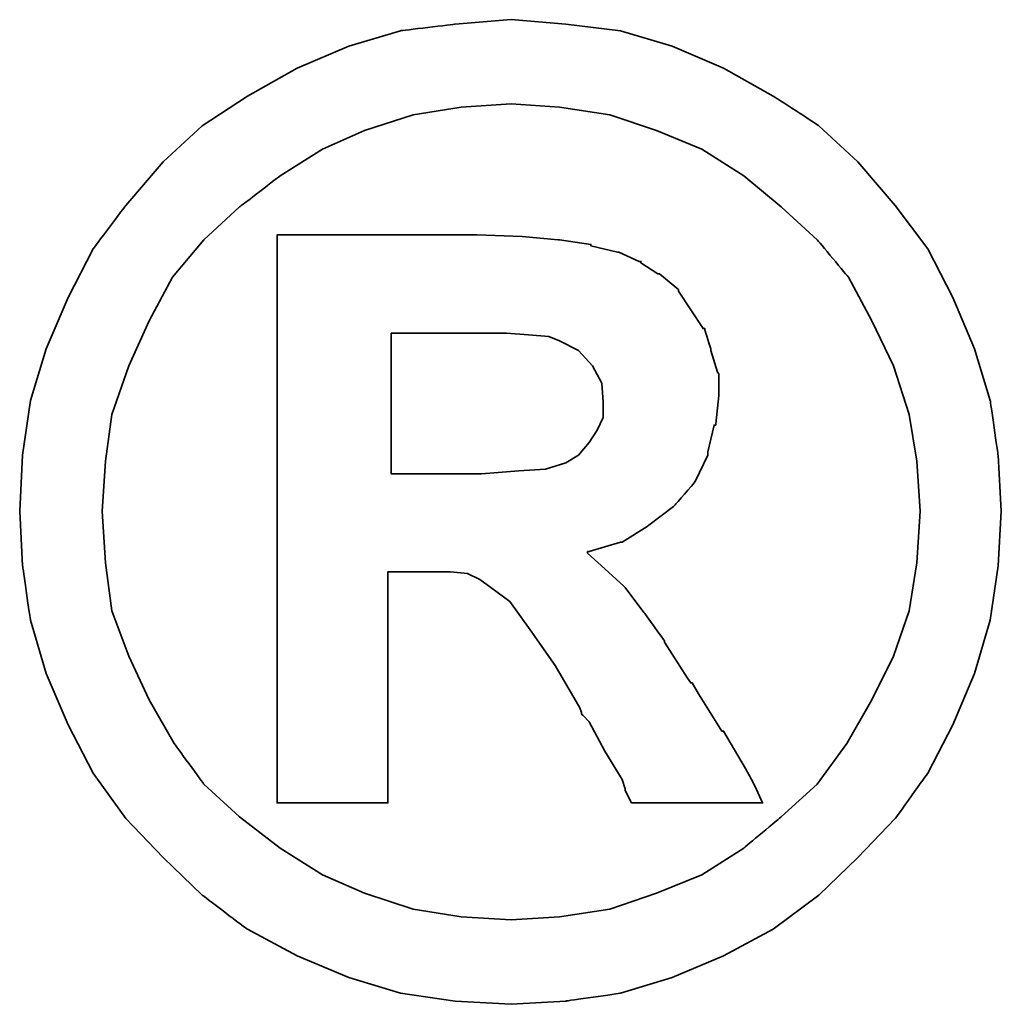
# Model space of a CAD drawing. Header units: millimetres. Extents: x -257 to 3135, y -1556 to 860.
# Tile 37 of 256: x 78.64 to 80.12, y -1532.44 to -1530.96. Entities that reach past the tile are written whole.
import ezdxf

# ---------------------------------------------------------------- set-up
doc = ezdxf.new("R2010")
doc.units = ezdxf.units.MM
doc.layers.add('DIM', color=4, linetype='CONTINUOUS')
doc.layers.add('layer 1', color=7, linetype='CONTINUOUS')

# ---------------------------------------------------------------- blocks, each defined once
blk = doc.blocks.new('TBI MOTION logo(完整正式版)')
at = {"layer": 'layer 1', "color": 22, "lineweight": 35}
for points, knots in [([(81.20634, 4.98624), (81.20634, 4.98624), (81.18649, 5.32862), (81.18649, 5.32862), (81.18649, 5.32862), (81.18649, 5.32862), (81.13886, 5.66206), (81.13886, 5.66206), (81.13886, 5.66206), (81.13886, 5.66206), (81.04359, 5.97764), (81.04359, 5.97764), (81.04359, 5.97764), (81.04359, 5.97764), (80.91061, 6.29124), (80.91061, 6.29124), (80.91061, 6.29124), (80.91061, 6.29124), (80.75778, 6.58697), (80.75778, 6.58697), (80.75778, 6.58697), (80.75778, 6.58697), (80.5593, 6.85294), (80.5593, 6.85294), (80.5593, 6.85294), (80.5593, 6.85294), (80.33105, 7.1189), (80.33105, 7.1189), (80.33105, 7.1189), (80.33105, 7.1189), (80.09287, 7.33921), (80.09287, 7.33921), (80.09287, 7.33921), (80.09287, 7.33921), (79.815, 7.51982), (79.815, 7.51982), (79.815, 7.51982), (79.815, 7.51982), (79.51133, 7.69051), (79.51133, 7.69051), (79.51133, 7.69051), (79.51133, 7.69051), (79.19773, 7.8235), (79.19773, 7.8235), (79.19773, 7.8235), (79.19773, 7.8235), (78.88215, 7.91877), (78.88215, 7.91877), (78.88215, 7.91877), (78.88215, 7.91877), (78.54871, 7.95846), (78.54871, 7.95846), (78.54871, 7.95846), (78.54871, 7.95846), (78.21526, 7.98625), (78.21526, 7.98625), (78.21526, 7.98625), (78.21526, 7.98625), (77.87388, 7.95846), (77.87388, 7.95846), (77.87388, 7.95846), (77.87388, 7.95846), (77.54044, 7.91877), (77.54044, 7.91877), (77.54044, 7.91877), (77.54044, 7.91877), (77.22485, 7.8235), (77.22485, 7.8235), (77.22485, 7.8235), (77.22485, 7.8235), (76.91027, 7.69051), (76.91027, 7.69051), (76.91027, 7.69051), (76.91027, 7.69051), (76.6056, 7.51982), (76.6056, 7.51982), (76.6056, 7.51982), (76.6056, 7.51982), (76.32972, 7.33921), (76.32972, 7.33921), (76.32972, 7.33921), (76.32972, 7.33921), (76.09154, 7.1189), (76.09154, 7.1189), (76.09154, 7.1189), (76.09154, 7.1189), (75.86329, 6.85294), (75.86329, 6.85294), (75.86329, 6.85294), (75.86329, 6.85294), (75.66382, 6.58697), (75.66382, 6.58697), (75.66382, 6.58697), (75.66382, 6.58697), (75.51099, 6.29124), (75.51099, 6.29124), (75.51099, 6.29124), (75.51099, 6.29124), (75.37702, 5.97764), (75.37702, 5.97764), (75.37702, 5.97764), (75.37702, 5.97764), (75.28175, 5.66206), (75.28175, 5.66206), (75.28175, 5.66206), (75.28175, 5.66206), (75.23411, 5.32862), (75.23411, 5.32862), (75.23411, 5.32862), (75.23411, 5.32862), (75.21625, 4.98624), (75.21625, 4.98624), (75.21625, 4.98624), (75.21625, 4.98624), (75.23411, 4.6528), (75.23411, 4.6528), (75.23411, 4.6528), (75.23411, 4.6528), (75.28175, 4.32035), (75.28175, 4.32035), (75.28175, 4.32035), (75.28175, 4.32035), (75.37702, 3.99583), (75.37702, 3.99583), (75.37702, 3.99583), (75.37702, 3.99583), (75.51099, 3.68224), (75.51099, 3.68224), (75.51099, 3.68224), (75.51099, 3.68224), (75.66382, 3.38749), (75.66382, 3.38749), (75.66382, 3.38749), (75.66382, 3.38749), (75.86329, 3.10963), (75.86329, 3.10963), (75.86329, 3.10963), (75.86329, 3.10963), (76.09154, 2.87145), (76.09154, 2.87145), (76.09154, 2.87145), (76.09154, 2.87145), (76.32972, 2.6432), (76.32972, 2.6432), (76.32972, 2.6432), (76.32972, 2.6432), (76.6056, 2.43381), (76.6056, 2.43381), (76.6056, 2.43381), (76.6056, 2.43381), (76.91027, 2.27205), (76.91027, 2.27205), (76.91027, 2.27205), (76.91027, 2.27205), (77.22485, 2.13906), (77.22485, 2.13906), (77.22485, 2.13906), (77.22485, 2.13906), (77.54044, 2.0438), (77.54044, 2.0438), (77.54044, 2.0438), (77.54044, 2.0438), (77.87388, 1.99616), (77.87388, 1.99616), (77.87388, 1.99616), (77.87388, 1.99616), (78.21526, 1.97631), (78.21526, 1.97631), (78.21526, 1.97631), (78.21526, 1.97631), (78.54871, 1.99616), (78.54871, 1.99616), (78.54871, 1.99616), (78.54871, 1.99616), (78.88215, 2.0438), (78.88215, 2.0438), (78.88215, 2.0438), (78.88215, 2.0438), (79.19773, 2.13906), (79.19773, 2.13906), (79.19773, 2.13906), (79.19773, 2.13906), (79.51133, 2.27205), (79.51133, 2.27205), (79.51133, 2.27205), (79.51133, 2.27205), (79.815, 2.43381), (79.815, 2.43381), (79.815, 2.43381), (79.815, 2.43381), (80.09287, 2.6432), (80.09287, 2.6432), (80.09287, 2.6432), (80.09287, 2.6432), (80.33105, 2.87145), (80.33105, 2.87145), (80.33105, 2.87145), (80.33105, 2.87145), (80.5593, 3.10963), (80.5593, 3.10963), (80.5593, 3.10963), (80.5593, 3.10963), (80.75778, 3.38749), (80.75778, 3.38749), (80.75778, 3.38749), (80.75778, 3.38749), (80.91061, 3.68224), (80.91061, 3.68224), (80.91061, 3.68224), (80.91061, 3.68224), (81.04359, 3.99583), (81.04359, 3.99583), (81.04359, 3.99583), (81.04359, 3.99583), (81.13886, 4.32035), (81.13886, 4.32035), (81.13886, 4.32035), (81.13886, 4.32035), (81.18649, 4.6528), (81.18649, 4.6528), (81.18649, 4.6528), (81.18649, 4.6528), (81.20634, 4.98624), (81.20634, 4.98624)], [0, 0, 0, 0, 0.0178571, 0.0178571, 0.0178571, 0.0178572, 0.0357143, 0.0357143, 0.0357143, 0.0357143, 0.0535714, 0.0535714, 0.0535714, 0.0535714, 0.0714286, 0.0714286, 0.0714286, 0.0714286, 0.0892857, 0.0892857, 0.0892857, 0.0892857, 0.1071429, 0.1071429, 0.1071429, 0.1071429, 0.125, 0.125, 0.125, 0.125, 0.1428571, 0.1428571, 0.1428571, 0.1428572, 0.1607143, 0.1607143, 0.1607143, 0.1607143, 0.1785714, 0.1785714, 0.1785714, 0.1785714, 0.1964286, 0.1964286, 0.1964286, 0.1964286, 0.2142857, 0.2142857, 0.2142857, 0.2142857, 0.2321429, 0.2321429, 0.2321429, 0.2321429, 0.25, 0.25, 0.25, 0.25, 0.2678571, 0.2678571, 0.2678571, 0.2678572, 0.2857143, 0.2857143, 0.2857143, 0.2857143, 0.3035714, 0.3035714, 0.3035714, 0.3035714, 0.3214286, 0.3214286, 0.3214286, 0.3214286, 0.3392857, 0.3392857, 0.3392857, 0.3392857, 0.3571429, 0.3571429, 0.3571429, 0.3571429, 0.375, 0.375, 0.375, 0.375, 0.3928571, 0.3928571, 0.3928571, 0.3928572, 0.4107143, 0.4107143, 0.4107143, 0.4107143, 0.4285714, 0.4285714, 0.4285714, 0.4285714, 0.4464286, 0.4464286, 0.4464286, 0.4464286, 0.4642857, 0.4642857, 0.4642857, 0.4642857, 0.4821429, 0.4821429, 0.4821429, 0.4821429, 0.5, 0.5, 0.5, 0.5, 0.5178571, 0.5178571, 0.5178571, 0.5178572, 0.5357143, 0.5357143, 0.5357143, 0.5357143, 0.5535714, 0.5535714, 0.5535714, 0.5535714, 0.5714286, 0.5714286, 0.5714286, 0.5714286, 0.5892857, 0.5892857, 0.5892857, 0.5892857, 0.6071429, 0.6071429, 0.6071429, 0.6071429, 0.625, 0.625, 0.625, 0.625, 0.6428571, 0.6428571, 0.6428571, 0.6428572, 0.6607143, 0.6607143, 0.6607143, 0.6607143, 0.6785714, 0.6785714, 0.6785714, 0.6785714, 0.6964286, 0.6964286, 0.6964286, 0.6964286, 0.7142857, 0.7142857, 0.7142857, 0.7142857, 0.7321429, 0.7321429, 0.7321429, 0.7321429, 0.75, 0.75, 0.75, 0.75, 0.7678571, 0.7678571, 0.7678571, 0.7678572, 0.7857143, 0.7857143, 0.7857143, 0.7857143, 0.8035714, 0.8035714, 0.8035714, 0.8035714, 0.8214286, 0.8214286, 0.8214286, 0.8214286, 0.8392857, 0.8392857, 0.8392857, 0.8392857, 0.8571429, 0.8571429, 0.8571429, 0.8571429, 0.875, 0.875, 0.875, 0.875, 0.8928571, 0.8928571, 0.8928571, 0.8928572, 0.9107143, 0.9107143, 0.9107143, 0.9107143, 0.9285714, 0.9285714, 0.9285714, 0.9285714, 0.9464286, 0.9464286, 0.9464286, 0.9464286, 0.9642857, 0.9642857, 0.9642857, 0.9642857, 0.9821429, 0.9821429, 0.9821429, 0.9821429, 1, 1, 1, 1]), ([(80.71014, 4.98624), (80.71014, 4.98624), (80.69129, 5.29091), (80.69129, 5.29091), (80.69129, 5.29091), (80.69129, 5.29091), (80.64464, 5.57672), (80.64464, 5.57672), (80.64464, 5.57672), (80.64464, 5.57672), (80.54937, 5.87245), (80.54937, 5.87245), (80.54937, 5.87245), (80.54937, 5.87245), (80.41639, 6.14833), (80.41639, 6.14833), (80.41639, 6.14833), (80.41639, 6.14833), (80.27349, 6.41429), (80.27349, 6.41429), (80.27349, 6.41429), (80.27349, 6.41429), (80.08295, 6.64255), (80.08295, 6.64255), (80.08295, 6.64255), (80.08295, 6.64255), (79.86264, 6.84301), (79.86264, 6.84301), (79.86264, 6.84301), (79.86264, 6.84301), (79.63439, 7.03355), (79.63439, 7.03355), (79.63439, 7.03355), (79.63439, 7.03355), (79.37835, 7.1963), (79.37835, 7.1963), (79.37835, 7.1963), (79.37835, 7.1963), (79.10246, 7.30944), (79.10246, 7.30944), (79.10246, 7.30944), (79.10246, 7.30944), (78.81665, 7.40471), (78.81665, 7.40471), (78.81665, 7.40471), (78.81665, 7.40471), (78.511, 7.45234), (78.511, 7.45234), (78.511, 7.45234), (78.511, 7.45234), (78.21526, 7.47219), (78.21526, 7.47219), (78.21526, 7.47219), (78.21526, 7.47219), (77.9106, 7.45234), (77.9106, 7.45234), (77.9106, 7.45234), (77.9106, 7.45234), (77.61685, 7.40471), (77.61685, 7.40471), (77.61685, 7.40471), (77.61685, 7.40471), (77.32012, 7.30944), (77.32012, 7.30944), (77.32012, 7.30944), (77.32012, 7.30944), (77.06309, 7.1963), (77.06309, 7.1963), (77.06309, 7.1963), (77.06309, 7.1963), (76.80606, 7.03355), (76.80606, 7.03355), (76.80606, 7.03355), (76.80606, 7.03355), (76.55797, 6.84301), (76.55797, 6.84301), (76.55797, 6.84301), (76.55797, 6.84301), (76.34063, 6.64255), (76.34063, 6.64255), (76.34063, 6.64255), (76.34063, 6.64255), (76.1491, 6.41429), (76.1491, 6.41429), (76.1491, 6.41429), (76.1491, 6.41429), (76.0062, 6.14833), (76.0062, 6.14833), (76.0062, 6.14833), (76.0062, 6.14833), (75.88314, 5.87245), (75.88314, 5.87245), (75.88314, 5.87245), (75.88314, 5.87245), (75.77794, 5.57672), (75.77794, 5.57672), (75.77794, 5.57672), (75.77794, 5.57672), (75.73924, 5.29091), (75.73924, 5.29091), (75.73924, 5.29091), (75.73924, 5.29091), (75.72039, 4.98624), (75.72039, 4.98624), (75.72039, 4.98624), (75.72039, 4.98624), (75.73924, 4.67165), (75.73924, 4.67165), (75.73924, 4.67165), (75.73924, 4.67165), (75.77794, 4.37791), (75.77794, 4.37791), (75.77794, 4.37791), (75.77794, 4.37791), (75.88314, 4.10102), (75.88314, 4.10102), (75.88314, 4.10102), (75.88314, 4.10102), (76.0062, 3.83407), (76.0062, 3.83407), (76.0062, 3.83407), (76.0062, 3.83407), (76.15902, 3.56811), (76.15902, 3.56811), (76.15902, 3.56811), (76.15902, 3.56811), (76.34063, 3.32001), (76.34063, 3.32001), (76.34063, 3.32001), (76.34063, 3.32001), (76.55797, 3.11955), (76.55797, 3.11955), (76.55797, 3.11955), (76.55797, 3.11955), (76.80606, 2.92901), (76.80606, 2.92901), (76.80606, 2.92901), (76.80606, 2.92901), (77.06309, 2.76725), (77.06309, 2.76725), (77.06309, 2.76725), (77.06309, 2.76725), (77.32012, 2.65412), (77.32012, 2.65412), (77.32012, 2.65412), (77.32012, 2.65412), (77.61685, 2.55786), (77.61685, 2.55786), (77.61685, 2.55786), (77.61685, 2.55786), (77.9106, 2.51022), (77.9106, 2.51022), (77.9106, 2.51022), (77.9106, 2.51022), (78.21526, 2.49137), (78.21526, 2.49137), (78.21526, 2.49137), (78.21526, 2.49137), (78.511, 2.51022), (78.511, 2.51022), (78.511, 2.51022), (78.511, 2.51022), (78.81665, 2.55786), (78.81665, 2.55786), (78.81665, 2.55786), (78.81665, 2.55786), (79.10246, 2.65412), (79.10246, 2.65412), (79.10246, 2.65412), (79.10246, 2.65412), (79.37835, 2.76725), (79.37835, 2.76725), (79.37835, 2.76725), (79.37835, 2.76725), (79.63439, 2.92901), (79.63439, 2.92901), (79.63439, 2.92901), (79.63439, 2.92901), (79.86264, 3.11955), (79.86264, 3.11955), (79.86264, 3.11955), (79.86264, 3.11955), (80.08295, 3.32001), (80.08295, 3.32001), (80.08295, 3.32001), (80.08295, 3.32001), (80.26356, 3.56811), (80.26356, 3.56811), (80.26356, 3.56811), (80.26356, 3.56811), (80.41639, 3.83407), (80.41639, 3.83407), (80.41639, 3.83407), (80.41639, 3.83407), (80.54937, 4.10102), (80.54937, 4.10102), (80.54937, 4.10102), (80.54937, 4.10102), (80.64464, 4.37791), (80.64464, 4.37791), (80.64464, 4.37791), (80.64464, 4.37791), (80.69129, 4.67165), (80.69129, 4.67165), (80.69129, 4.67165), (80.69129, 4.67165), (80.71014, 4.98624), (80.71014, 4.98624)], [0, 0, 0, 0, 0.0192308, 0.0192308, 0.0192308, 0.0192308, 0.0384615, 0.0384615, 0.0384615, 0.0384615, 0.0576923, 0.0576923, 0.0576923, 0.0576923, 0.0769231, 0.0769231, 0.0769231, 0.0769231, 0.0961538, 0.0961538, 0.0961538, 0.0961539, 0.1153846, 0.1153846, 0.1153846, 0.1153846, 0.1346154, 0.1346154, 0.1346154, 0.1346154, 0.1538462, 0.1538462, 0.1538462, 0.1538462, 0.1730769, 0.1730769, 0.1730769, 0.1730769, 0.1923077, 0.1923077, 0.1923077, 0.1923077, 0.2115385, 0.2115385, 0.2115385, 0.2115385, 0.2307692, 0.2307692, 0.2307692, 0.2307692, 0.25, 0.25, 0.25, 0.25, 0.2692308, 0.2692308, 0.2692308, 0.2692308, 0.2884615, 0.2884615, 0.2884615, 0.2884615, 0.3076923, 0.3076923, 0.3076923, 0.3076923, 0.3269231, 0.3269231, 0.3269231, 0.3269231, 0.3461538, 0.3461538, 0.3461538, 0.3461539, 0.3653846, 0.3653846, 0.3653846, 0.3653846, 0.3846154, 0.3846154, 0.3846154, 0.3846154, 0.4038462, 0.4038462, 0.4038462, 0.4038462, 0.4230769, 0.4230769, 0.4230769, 0.4230769, 0.4423077, 0.4423077, 0.4423077, 0.4423077, 0.4615385, 0.4615385, 0.4615385, 0.4615385, 0.4807692, 0.4807692, 0.4807692, 0.4807692, 0.5, 0.5, 0.5, 0.5, 0.5192308, 0.5192308, 0.5192308, 0.5192308, 0.5384615, 0.5384615, 0.5384615, 0.5384615, 0.5576923, 0.5576923, 0.5576923, 0.5576923, 0.5769231, 0.5769231, 0.5769231, 0.5769231, 0.5961538, 0.5961538, 0.5961538, 0.5961539, 0.6153846, 0.6153846, 0.6153846, 0.6153846, 0.6346154, 0.6346154, 0.6346154, 0.6346154, 0.6538462, 0.6538462, 0.6538462, 0.6538462, 0.6730769, 0.6730769, 0.6730769, 0.6730769, 0.6923077, 0.6923077, 0.6923077, 0.6923077, 0.7115385, 0.7115385, 0.7115385, 0.7115385, 0.7307692, 0.7307692, 0.7307692, 0.7307692, 0.75, 0.75, 0.75, 0.75, 0.7692308, 0.7692308, 0.7692308, 0.7692308, 0.7884615, 0.7884615, 0.7884615, 0.7884615, 0.8076923, 0.8076923, 0.8076923, 0.8076923, 0.8269231, 0.8269231, 0.8269231, 0.8269231, 0.8461538, 0.8461538, 0.8461538, 0.8461539, 0.8653846, 0.8653846, 0.8653846, 0.8653846, 0.8846154, 0.8846154, 0.8846154, 0.8846154, 0.9038462, 0.9038462, 0.9038462, 0.9038462, 0.9230769, 0.9230769, 0.9230769, 0.9230769, 0.9423077, 0.9423077, 0.9423077, 0.9423077, 0.9615385, 0.9615385, 0.9615385, 0.9615385, 0.9807692, 0.9807692, 0.9807692, 0.9807692, 1, 1, 1, 1]), ([(76.78721, 3.2823), (76.78721, 3.2823), (76.78721, 3.32001), (76.78721, 3.32001), (76.78721, 3.32001), (76.78721, 3.32001), (76.78721, 3.42422), (76.78721, 3.42422), (76.78721, 3.42422), (76.78721, 3.42422), (76.78721, 3.59689), (76.78721, 3.59689), (76.78721, 3.59689), (76.78721, 3.59689), (76.78721, 3.80529), (76.78721, 3.80529), (76.78721, 3.80529), (76.78721, 3.80529), (76.78721, 4.0524), (76.78721, 4.0524), (76.78721, 4.0524), (76.78721, 4.0524), (76.78721, 4.32035), (76.78721, 4.32035), (76.78721, 4.32035), (76.78721, 4.32035), (76.78721, 4.92868), (76.78721, 4.92868), (76.78721, 4.92868), (76.78721, 4.92868), (76.78721, 5.53801), (76.78721, 5.53801), (76.78721, 5.53801), (76.78721, 5.53801), (76.78721, 5.82482), (76.78721, 5.82482), (76.78721, 5.82482), (76.78721, 5.82482), (76.78721, 6.07291), (76.78721, 6.07291), (76.78721, 6.07291), (76.78721, 6.07291), (76.78721, 6.30017), (76.78721, 6.30017), (76.78721, 6.30017), (76.78721, 6.30017), (76.78721, 6.45399), (76.78721, 6.45399), (76.78721, 6.45399), (76.78721, 6.45399), (76.78721, 6.5572), (76.78721, 6.5572), (76.78721, 6.5572), (76.78721, 6.5572), (76.78721, 6.59689), (76.78721, 6.59689), (76.78721, 6.59689), (76.78721, 6.59689), (76.78721, 6.67232), (76.78721, 6.67232), (76.78721, 6.67232), (76.78721, 6.67232), (76.8537, 6.67232), (76.8537, 6.67232), (76.8537, 6.67232), (76.8537, 6.67232), (76.87355, 6.67232), (76.87355, 6.67232), (76.87355, 6.67232), (76.87355, 6.67232), (76.91027, 6.67232), (76.91027, 6.67232), (76.91027, 6.67232), (76.91027, 6.67232), (77.04424, 6.67232), (77.04424, 6.67232), (77.04424, 6.67232), (77.04424, 6.67232), (77.22485, 6.67232), (77.22485, 6.67232), (77.22485, 6.67232), (77.22485, 6.67232), (77.43524, 6.67232), (77.43524, 6.67232), (77.43524, 6.67232), (77.43524, 6.67232), (77.65357, 6.67232), (77.65357, 6.67232), (77.65357, 6.67232), (77.65357, 6.67232), (77.82625, 6.67232), (77.82625, 6.67232), (77.82625, 6.67232), (77.82625, 6.67232), (77.94037, 6.67232), (77.94037, 6.67232), (77.94037, 6.67232), (77.94037, 6.67232), (77.97709, 6.67232), (77.97709, 6.67232), (77.97709, 6.67232), (77.97709, 6.67232), (77.99694, 6.67232), (77.99694, 6.67232), (77.99694, 6.67232), (77.99694, 6.67232), (78.00686, 6.67232), (78.00686, 6.67232), (78.00686, 6.67232), (78.00686, 6.67232), (78.28275, 6.6624), (78.28275, 6.6624), (78.28275, 6.6624), (78.28275, 6.6624), (78.50107, 6.64255), (78.50107, 6.64255), (78.50107, 6.64255), (78.50107, 6.64255), (78.511, 6.64255), (78.511, 6.64255), (78.511, 6.64255), (78.511, 6.64255), (78.70154, 6.61476), (78.70154, 6.61476), (78.70154, 6.61476), (78.70154, 6.61476), (78.70154, 6.60483), (78.70154, 6.60483), (78.70154, 6.60483), (78.70154, 6.60483), (78.86429, 6.56713), (78.86429, 6.56713), (78.86429, 6.56713), (78.86429, 6.56713), (78.87223, 6.56713), (78.87223, 6.56713), (78.87223, 6.56713), (78.87223, 6.56713), (78.99727, 6.51056), (78.99727, 6.51056), (78.99727, 6.51056), (78.99727, 6.51056), (79.00719, 6.51056), (79.00719, 6.51056), (79.00719, 6.51056), (79.00719, 6.51056), (79.00719, 6.50162), (79.00719, 6.50162), (79.00719, 6.50162), (79.00719, 6.50162), (79.1104, 6.43415), (79.1104, 6.43415), (79.1104, 6.43415), (79.1104, 6.43415), (79.12132, 6.43415), (79.12132, 6.43415), (79.12132, 6.43415), (79.12132, 6.43415), (79.22552, 6.34781), (79.22552, 6.34781), (79.22552, 6.34781), (79.22552, 6.34781), (79.23544, 6.33888), (79.23544, 6.33888), (79.23544, 6.33888), (79.23544, 6.33888), (79.23544, 6.32895), (79.23544, 6.32895), (79.23544, 6.32895), (79.23544, 6.32895), (79.31087, 6.21483), (79.31087, 6.21483), (79.31087, 6.21483), (79.31087, 6.21483), (79.38629, 6.1007), (79.38629, 6.1007), (79.38629, 6.1007), (79.38629, 6.1007), (79.3972, 6.1007), (79.3972, 6.1007), (79.3972, 6.1007), (79.3972, 6.1007), (79.3972, 6.09078), (79.3972, 6.09078), (79.3972, 6.09078), (79.3972, 6.09078), (79.43392, 5.97764), (79.43392, 5.97764), (79.43392, 5.97764), (79.43392, 5.97764), (79.43392, 5.96772), (79.43392, 5.96772), (79.43392, 5.96772), (79.43392, 5.96772), (79.47362, 5.83474), (79.47362, 5.83474), (79.47362, 5.83474), (79.47362, 5.83474), (79.48156, 5.82482), (79.48156, 5.82482), (79.48156, 5.82482), (79.48156, 5.82482), (79.48156, 5.69977), (79.48156, 5.69977), (79.48156, 5.69977), (79.48156, 5.69977), (79.48156, 5.69183), (79.48156, 5.69183), (79.48156, 5.69183), (79.48156, 5.69183), (79.4637, 5.51915), (79.4637, 5.51915), (79.4637, 5.51915), (79.4637, 5.51915), (79.4637, 5.51122), (79.4637, 5.51122), (79.4637, 5.51122), (79.4637, 5.51122), (79.45377, 5.51122), (79.45377, 5.51122), (79.45377, 5.51122), (79.45377, 5.51122), (79.41507, 5.34847), (79.41507, 5.34847), (79.41507, 5.34847), (79.41507, 5.34847), (79.41507, 5.33854), (79.41507, 5.33854), (79.41507, 5.33854), (79.41507, 5.33854), (79.41507, 5.32862), (79.41507, 5.32862), (79.41507, 5.32862), (79.41507, 5.32862), (79.33865, 5.16785), (79.33865, 5.16785), (79.33865, 5.16785), (79.33865, 5.16785), (79.33071, 5.15693), (79.33071, 5.15693), (79.33071, 5.15693), (79.33071, 5.15693), (79.2156, 5.02495), (79.2156, 5.02495), (79.2156, 5.02495), (79.2156, 5.02495), (79.20567, 5.01502), (79.20567, 5.01502), (79.20567, 5.01502), (79.20567, 5.01502), (79.05483, 4.89991), (79.05483, 4.89991), (79.05483, 4.89991), (79.05483, 4.89991), (79.04491, 4.89197), (79.04491, 4.89197), (79.04491, 4.89197), (79.04491, 4.89197), (78.89208, 4.7967), (78.89208, 4.7967), (78.89208, 4.7967), (78.89208, 4.7967), (78.88215, 4.7967), (78.88215, 4.7967), (78.88215, 4.7967), (78.88215, 4.7967), (78.69161, 4.73913), (78.69161, 4.73913), (78.69161, 4.73913), (78.69161, 4.73913), (78.68169, 4.73913), (78.68169, 4.73913), (78.68169, 4.73913), (78.68169, 4.73913), (78.68169, 4.72921), (78.68169, 4.72921), (78.68169, 4.72921), (78.68169, 4.72921), (78.78688, 4.63394), (78.78688, 4.63394), (78.78688, 4.63394), (78.78688, 4.63394), (78.902, 4.52875), (78.902, 4.52875), (78.902, 4.52875), (78.902, 4.52875), (78.91093, 4.52081), (78.91093, 4.52081), (78.91093, 4.52081), (78.91093, 4.52081), (79.02506, 4.36798), (79.02506, 4.36798), (79.02506, 4.36798), (79.02506, 4.36798), (79.1501, 4.1953), (79.1501, 4.1953), (79.1501, 4.1953), (79.1501, 4.1953), (79.1501, 4.18736), (79.1501, 4.18736), (79.1501, 4.18736), (79.1501, 4.18736), (79.29201, 3.96705), (79.29201, 3.96705), (79.29201, 3.96705), (79.29201, 3.96705), (79.31087, 3.93828), (79.31087, 3.93828), (79.31087, 3.93828), (79.31087, 3.93828), (79.32079, 3.93828), (79.32079, 3.93828), (79.32079, 3.93828), (79.32079, 3.93828), (79.3585, 3.87178), (79.3585, 3.87178), (79.3585, 3.87178), (79.3585, 3.87178), (79.50141, 3.64353), (79.50141, 3.64353), (79.50141, 3.64353), (79.50141, 3.64353), (79.51133, 3.64353), (79.51133, 3.64353), (79.51133, 3.64353), (79.51133, 3.64353), (79.64431, 3.41528), (79.64431, 3.41528), (79.64431, 3.41528), (79.64431, 3.41528), (79.68202, 3.3478), (79.68202, 3.3478), (79.68202, 3.3478), (79.68202, 3.3478), (79.70187, 3.31009), (79.70187, 3.31009), (79.70187, 3.31009), (79.70187, 3.31009), (79.7495, 3.2049), (79.7495, 3.2049), (79.7495, 3.2049), (79.7495, 3.2049), (79.64431, 3.2049), (79.64431, 3.2049), (79.64431, 3.2049), (79.64431, 3.2049), (79.62546, 3.2049), (79.62546, 3.2049), (79.62546, 3.2049), (79.62546, 3.2049), (79.53912, 3.2049), (79.53912, 3.2049), (79.53912, 3.2049), (79.53912, 3.2049), (79.31087, 3.2049), (79.31087, 3.2049), (79.31087, 3.2049), (79.31087, 3.2049), (79.08262, 3.2049), (79.08262, 3.2049), (79.08262, 3.2049), (79.08262, 3.2049), (79.00719, 3.2049), (79.00719, 3.2049), (79.00719, 3.2049), (79.00719, 3.2049), (78.98735, 3.2049), (78.98735, 3.2049), (78.98735, 3.2049), (78.98735, 3.2049), (78.94964, 3.2049), (78.94964, 3.2049), (78.94964, 3.2049), (78.94964, 3.2049), (78.92979, 3.24459), (78.92979, 3.24459), (78.92979, 3.24459), (78.92979, 3.24459), (78.91093, 3.2823), (78.91093, 3.2823), (78.91093, 3.2823), (78.91093, 3.2823), (78.91093, 3.29223), (78.91093, 3.29223), (78.91093, 3.29223), (78.91093, 3.29223), (78.89208, 3.3478), (78.89208, 3.3478), (78.89208, 3.3478), (78.89208, 3.3478), (78.78688, 3.52048), (78.78688, 3.52048), (78.78688, 3.52048), (78.78688, 3.52048), (78.69161, 3.7001), (78.69161, 3.7001), (78.69161, 3.7001), (78.69161, 3.7001), (78.6539, 3.7388), (78.6539, 3.7388), (78.6539, 3.7388), (78.6539, 3.7388), (78.64398, 3.74873), (78.64398, 3.74873), (78.64398, 3.74873), (78.64398, 3.74873), (78.64398, 3.75766), (78.64398, 3.75766), (78.64398, 3.75766), (78.64398, 3.75766), (78.63405, 3.78644), (78.63405, 3.78644), (78.63405, 3.78644), (78.63405, 3.78644), (78.48321, 4.04347), (78.48321, 4.04347), (78.48321, 4.04347), (78.48321, 4.04347), (78.33038, 4.2618), (78.33038, 4.2618), (78.33038, 4.2618), (78.33038, 4.2618), (78.20732, 4.43447), (78.20732, 4.43447), (78.20732, 4.43447), (78.20732, 4.43447), (78.09221, 4.52081), (78.09221, 4.52081), (78.09221, 4.52081), (78.09221, 4.52081), (78.02472, 4.56845), (78.02472, 4.56845), (78.02472, 4.56845), (78.02472, 4.56845), (77.9493, 4.60616), (77.9493, 4.60616), (77.9493, 4.60616), (77.9493, 4.60616), (77.8451, 4.61608), (77.8451, 4.61608), (77.8451, 4.61608), (77.8451, 4.61608), (77.71113, 4.61608), (77.71113, 4.61608), (77.71113, 4.61608), (77.71113, 4.61608), (77.69128, 4.61608), (77.69128, 4.61608), (77.69128, 4.61608), (77.69128, 4.61608), (77.67342, 4.61608), (77.67342, 4.61608), (77.67342, 4.61608), (77.67342, 4.61608), (77.5583, 4.61608), (77.5583, 4.61608), (77.5583, 4.61608), (77.5583, 4.61608), (77.46303, 4.61608), (77.46303, 4.61608), (77.46303, 4.61608), (77.46303, 4.61608), (77.46303, 4.54761), (77.46303, 4.54761), (77.46303, 4.54761), (77.46303, 4.54761), (77.46303, 4.47318), (77.46303, 4.47318), (77.46303, 4.47318), (77.46303, 4.47318), (77.46303, 4.24294), (77.46303, 4.24294), (77.46303, 4.24294), (77.46303, 4.24294), (77.46303, 3.99583), (77.46303, 3.99583), (77.46303, 3.99583), (77.46303, 3.99583), (77.46303, 3.72888), (77.46303, 3.72888), (77.46303, 3.72888), (77.46303, 3.72888), (77.46303, 3.51055), (77.46303, 3.51055), (77.46303, 3.51055), (77.46303, 3.51055), (77.46303, 3.42422), (77.46303, 3.42422), (77.46303, 3.42422), (77.46303, 3.42422), (77.46303, 3.35773), (77.46303, 3.35773), (77.46303, 3.35773), (77.46303, 3.35773), (77.46303, 3.30017), (77.46303, 3.30017), (77.46303, 3.30017), (77.46303, 3.30017), (77.46303, 3.2823), (77.46303, 3.2823), (77.46303, 3.2823), (77.46303, 3.2823), (77.46303, 3.2049), (77.46303, 3.2049), (77.46303, 3.2049), (77.46303, 3.2049), (77.39753, 3.2049), (77.39753, 3.2049), (77.39753, 3.2049), (77.39753, 3.2049), (77.37768, 3.2049), (77.37768, 3.2049), (77.37768, 3.2049), (77.37768, 3.2049), (77.32012, 3.2049), (77.32012, 3.2049), (77.32012, 3.2049), (77.32012, 3.2049), (77.12165, 3.2049), (77.12165, 3.2049), (77.12165, 3.2049), (77.12165, 3.2049), (76.94897, 3.2049), (76.94897, 3.2049), (76.94897, 3.2049), (76.94897, 3.2049), (76.8924, 3.2049), (76.8924, 3.2049), (76.8924, 3.2049), (76.8924, 3.2049), (76.8537, 3.2049), (76.8537, 3.2049), (76.8537, 3.2049), (76.8537, 3.2049), (76.78721, 3.2049), (76.78721, 3.2049), (76.78721, 3.2049), (76.78721, 3.2049), (76.78721, 3.2823), (76.78721, 3.2823)], [0, 0, 0, 0, 0.0074074, 0.0074074, 0.0074074, 0.0074074, 0.0148148, 0.0148148, 0.0148148, 0.0148148, 0.0222222, 0.0222222, 0.0222222, 0.0222222, 0.0296296, 0.0296296, 0.0296296, 0.0296296, 0.037037, 0.037037, 0.037037, 0.037037, 0.0444444, 0.0444444, 0.0444444, 0.0444445, 0.0518519, 0.0518519, 0.0518519, 0.0518519, 0.0592593, 0.0592593, 0.0592593, 0.0592593, 0.0666667, 0.0666667, 0.0666667, 0.0666667, 0.0740741, 0.0740741, 0.0740741, 0.0740741, 0.0814815, 0.0814815, 0.0814815, 0.0814815, 0.0888889, 0.0888889, 0.0888889, 0.0888889, 0.0962963, 0.0962963, 0.0962963, 0.0962963, 0.1037037, 0.1037037, 0.1037037, 0.1037037, 0.1111111, 0.1111111, 0.1111111, 0.1111111, 0.1185185, 0.1185185, 0.1185185, 0.1185185, 0.1259259, 0.1259259, 0.1259259, 0.1259259, 0.1333333, 0.1333333, 0.1333333, 0.1333333, 0.1407407, 0.1407407, 0.1407407, 0.1407408, 0.1481481, 0.1481481, 0.1481481, 0.1481482, 0.1555556, 0.1555556, 0.1555556, 0.1555556, 0.162963, 0.162963, 0.162963, 0.162963, 0.1703704, 0.1703704, 0.1703704, 0.1703704, 0.1777778, 0.1777778, 0.1777778, 0.1777778, 0.1851852, 0.1851852, 0.1851852, 0.1851852, 0.1925926, 0.1925926, 0.1925926, 0.1925926, 0.2, 0.2, 0.2, 0.2, 0.2074074, 0.2074074, 0.2074074, 0.2074074, 0.2148148, 0.2148148, 0.2148148, 0.2148148, 0.2222222, 0.2222222, 0.2222222, 0.2222222, 0.2296296, 0.2296296, 0.2296296, 0.2296296, 0.237037, 0.237037, 0.237037, 0.237037, 0.2444444, 0.2444444, 0.2444444, 0.2444445, 0.2518519, 0.2518519, 0.2518519, 0.2518519, 0.2592593, 0.2592593, 0.2592593, 0.2592593, 0.2666667, 0.2666667, 0.2666667, 0.2666667, 0.2740741, 0.2740741, 0.2740741, 0.2740741, 0.2814815, 0.2814815, 0.2814815, 0.2814815, 0.2888889, 0.2888889, 0.2888889, 0.2888889, 0.2962963, 0.2962963, 0.2962963, 0.2962963, 0.3037037, 0.3037037, 0.3037037, 0.3037037, 0.3111111, 0.3111111, 0.3111111, 0.3111111, 0.3185185, 0.3185185, 0.3185185, 0.3185185, 0.3259259, 0.3259259, 0.3259259, 0.3259259, 0.3333333, 0.3333333, 0.3333333, 0.3333333, 0.3407407, 0.3407407, 0.3407407, 0.3407408, 0.3481481, 0.3481481, 0.3481481, 0.3481482, 0.3555556, 0.3555556, 0.3555556, 0.3555556, 0.362963, 0.362963, 0.362963, 0.362963, 0.3703704, 0.3703704, 0.3703704, 0.3703704, 0.3777778, 0.3777778, 0.3777778, 0.3777778, 0.3851852, 0.3851852, 0.3851852, 0.3851852, 0.3925926, 0.3925926, 0.3925926, 0.3925926, 0.4, 0.4, 0.4, 0.4, 0.4074074, 0.4074074, 0.4074074, 0.4074074, 0.4148148, 0.4148148, 0.4148148, 0.4148148, 0.4222222, 0.4222222, 0.4222222, 0.4222222, 0.4296296, 0.4296296, 0.4296296, 0.4296296, 0.437037, 0.437037, 0.437037, 0.437037, 0.4444444, 0.4444444, 0.4444444, 0.4444445, 0.4518519, 0.4518519, 0.4518519, 0.4518519, 0.4592593, 0.4592593, 0.4592593, 0.4592593, 0.4666667, 0.4666667, 0.4666667, 0.4666667, 0.4740741, 0.4740741, 0.4740741, 0.4740741, 0.4814815, 0.4814815, 0.4814815, 0.4814815, 0.4888889, 0.4888889, 0.4888889, 0.4888889, 0.4962963, 0.4962963, 0.4962963, 0.4962963, 0.5037037, 0.5037037, 0.5037037, 0.5037037, 0.5111111, 0.5111111, 0.5111111, 0.5111111, 0.5185185, 0.5185185, 0.5185185, 0.5185185, 0.5259259, 0.5259259, 0.5259259, 0.5259259, 0.5333333, 0.5333333, 0.5333333, 0.5333333, 0.5407407, 0.5407407, 0.5407407, 0.5407408, 0.5481481, 0.5481481, 0.5481481, 0.5481482, 0.5555556, 0.5555556, 0.5555556, 0.5555556, 0.562963, 0.562963, 0.562963, 0.562963, 0.5703704, 0.5703704, 0.5703704, 0.5703704, 0.5777778, 0.5777778, 0.5777778, 0.5777778, 0.5851852, 0.5851852, 0.5851852, 0.5851852, 0.5925926, 0.5925926, 0.5925926, 0.5925926, 0.6, 0.6, 0.6, 0.6, 0.6074074, 0.6074074, 0.6074074, 0.6074074, 0.6148148, 0.6148148, 0.6148148, 0.6148148, 0.6222222, 0.6222222, 0.6222222, 0.6222222, 0.6296296, 0.6296296, 0.6296296, 0.6296296, 0.637037, 0.637037, 0.637037, 0.637037, 0.6444444, 0.6444444, 0.6444444, 0.6444445, 0.6518519, 0.6518519, 0.6518519, 0.6518519, 0.6592593, 0.6592593, 0.6592593, 0.6592593, 0.6666667, 0.6666667, 0.6666667, 0.6666667, 0.6740741, 0.6740741, 0.6740741, 0.6740741, 0.6814815, 0.6814815, 0.6814815, 0.6814815, 0.6888889, 0.6888889, 0.6888889, 0.6888889, 0.6962963, 0.6962963, 0.6962963, 0.6962963, 0.7037037, 0.7037037, 0.7037037, 0.7037037, 0.7111111, 0.7111111, 0.7111111, 0.7111111, 0.7185185, 0.7185185, 0.7185185, 0.7185185, 0.7259259, 0.7259259, 0.7259259, 0.7259259, 0.7333333, 0.7333333, 0.7333333, 0.7333333, 0.7407407, 0.7407407, 0.7407407, 0.7407408, 0.7481481, 0.7481481, 0.7481481, 0.7481482, 0.7555556, 0.7555556, 0.7555556, 0.7555556, 0.762963, 0.762963, 0.762963, 0.762963, 0.7703704, 0.7703704, 0.7703704, 0.7703704, 0.7777778, 0.7777778, 0.7777778, 0.7777778, 0.7851852, 0.7851852, 0.7851852, 0.7851852, 0.7925926, 0.7925926, 0.7925926, 0.7925926, 0.8, 0.8, 0.8, 0.8, 0.8074074, 0.8074074, 0.8074074, 0.8074074, 0.8148148, 0.8148148, 0.8148148, 0.8148148, 0.8222222, 0.8222222, 0.8222222, 0.8222222, 0.8296296, 0.8296296, 0.8296296, 0.8296296, 0.837037, 0.837037, 0.837037, 0.837037, 0.8444444, 0.8444444, 0.8444444, 0.8444445, 0.8518519, 0.8518519, 0.8518519, 0.8518519, 0.8592593, 0.8592593, 0.8592593, 0.8592593, 0.8666667, 0.8666667, 0.8666667, 0.8666667, 0.8740741, 0.8740741, 0.8740741, 0.8740741, 0.8814815, 0.8814815, 0.8814815, 0.8814815, 0.8888889, 0.8888889, 0.8888889, 0.8888889, 0.8962963, 0.8962963, 0.8962963, 0.8962963, 0.9037037, 0.9037037, 0.9037037, 0.9037037, 0.9111111, 0.9111111, 0.9111111, 0.9111111, 0.9185185, 0.9185185, 0.9185185, 0.9185185, 0.9259259, 0.9259259, 0.9259259, 0.9259259, 0.9333333, 0.9333333, 0.9333333, 0.9333333, 0.9407407, 0.9407407, 0.9407407, 0.9407408, 0.9481481, 0.9481481, 0.9481481, 0.9481482, 0.9555556, 0.9555556, 0.9555556, 0.9555556, 0.962963, 0.962963, 0.962963, 0.962963, 0.9703704, 0.9703704, 0.9703704, 0.9703704, 0.9777778, 0.9777778, 0.9777778, 0.9777778, 0.9851852, 0.9851852, 0.9851852, 0.9851852, 0.9925926, 0.9925926, 0.9925926, 0.9925926, 1, 1, 1, 1]), ([(77.48288, 6.07291), (77.48288, 6.07291), (77.48288, 5.99551), (77.48288, 5.99551), (77.48288, 5.99551), (77.48288, 5.99551), (77.48288, 5.82482), (77.48288, 5.82482), (77.48288, 5.82482), (77.48288, 5.82482), (77.48288, 5.63328), (77.48288, 5.63328), (77.48288, 5.63328), (77.48288, 5.63328), (77.48288, 5.46358), (77.48288, 5.46358), (77.48288, 5.46358), (77.48288, 5.46358), (77.48288, 5.29091), (77.48288, 5.29091), (77.48288, 5.29091), (77.48288, 5.29091), (77.48288, 5.21449), (77.48288, 5.21449), (77.48288, 5.21449), (77.48288, 5.21449), (77.50074, 5.21449), (77.50074, 5.21449), (77.50074, 5.21449), (77.50074, 5.21449), (77.71113, 5.21449), (77.71113, 5.21449), (77.71113, 5.21449), (77.71113, 5.21449), (77.94037, 5.21449), (77.94037, 5.21449), (77.94037, 5.21449), (77.94037, 5.21449), (78.01579, 5.21449), (78.01579, 5.21449), (78.01579, 5.21449), (78.01579, 5.21449), (78.03465, 5.21449), (78.03465, 5.21449), (78.03465, 5.21449), (78.03465, 5.21449), (78.2629, 5.23335), (78.2629, 5.23335), (78.2629, 5.23335), (78.2629, 5.23335), (78.42565, 5.24327), (78.42565, 5.24327), (78.42565, 5.24327), (78.42565, 5.24327), (78.54871, 5.28098), (78.54871, 5.28098), (78.54871, 5.28098), (78.54871, 5.28098), (78.62611, 5.32862), (78.62611, 5.32862), (78.62611, 5.32862), (78.62611, 5.32862), (78.69161, 5.40503), (78.69161, 5.40503), (78.69161, 5.40503), (78.69161, 5.40503), (78.73925, 5.48145), (78.73925, 5.48145), (78.73925, 5.48145), (78.73925, 5.48145), (78.77696, 5.55885), (78.77696, 5.55885), (78.77696, 5.55885), (78.77696, 5.55885), (78.77696, 5.65214), (78.77696, 5.65214), (78.77696, 5.65214), (78.77696, 5.65214), (78.76902, 5.76726), (78.76902, 5.76726), (78.76902, 5.76726), (78.76902, 5.76726), (78.71146, 5.87245), (78.71146, 5.87245), (78.71146, 5.87245), (78.71146, 5.87245), (78.62611, 5.96772), (78.62611, 5.96772), (78.62611, 5.96772), (78.62611, 5.96772), (78.511, 6.02528), (78.511, 6.02528), (78.511, 6.02528), (78.511, 6.02528), (78.44451, 6.05306), (78.44451, 6.05306), (78.44451, 6.05306), (78.44451, 6.05306), (78.32046, 6.06299), (78.32046, 6.06299), (78.32046, 6.06299), (78.32046, 6.06299), (78.18748, 6.07291), (78.18748, 6.07291), (78.18748, 6.07291), (78.18748, 6.07291), (77.99694, 6.07291), (77.99694, 6.07291), (77.99694, 6.07291), (77.99694, 6.07291), (77.97709, 6.07291), (77.97709, 6.07291), (77.97709, 6.07291), (77.97709, 6.07291), (77.90167, 6.07291), (77.90167, 6.07291), (77.90167, 6.07291), (77.90167, 6.07291), (77.69128, 6.07291), (77.69128, 6.07291), (77.69128, 6.07291), (77.69128, 6.07291), (77.50074, 6.07291), (77.50074, 6.07291), (77.50074, 6.07291), (77.50074, 6.07291), (77.48288, 6.07291), (77.48288, 6.07291)], [0, 0, 0, 0, 0.03125, 0.03125, 0.03125, 0.03125, 0.0625, 0.0625, 0.0625, 0.0625, 0.09375, 0.09375, 0.09375, 0.09375, 0.125, 0.125, 0.125, 0.125, 0.15625, 0.15625, 0.15625, 0.15625, 0.1875, 0.1875, 0.1875, 0.1875, 0.21875, 0.21875, 0.21875, 0.21875, 0.25, 0.25, 0.25, 0.25, 0.28125, 0.28125, 0.28125, 0.28125, 0.3125, 0.3125, 0.3125, 0.3125, 0.34375, 0.34375, 0.34375, 0.34375, 0.375, 0.375, 0.375, 0.375, 0.40625, 0.40625, 0.40625, 0.40625, 0.4375, 0.4375, 0.4375, 0.4375, 0.46875, 0.46875, 0.46875, 0.46875, 0.5, 0.5, 0.5, 0.5, 0.53125, 0.53125, 0.53125, 0.53125, 0.5625, 0.5625, 0.5625, 0.5625, 0.59375, 0.59375, 0.59375, 0.59375, 0.625, 0.625, 0.625, 0.625, 0.65625, 0.65625, 0.65625, 0.65625, 0.6875, 0.6875, 0.6875, 0.6875, 0.71875, 0.71875, 0.71875, 0.71875, 0.75, 0.75, 0.75, 0.75, 0.78125, 0.78125, 0.78125, 0.78125, 0.8125, 0.8125, 0.8125, 0.8125, 0.84375, 0.84375, 0.84375, 0.84375, 0.875, 0.875, 0.875, 0.875, 0.90625, 0.90625, 0.90625, 0.90625, 0.9375, 0.9375, 0.9375, 0.9375, 0.96875, 0.96875, 0.96875, 0.96875, 1, 1, 1, 1])]:
    blk.add_open_spline(points, degree=3, knots=knots, dxfattribs=at)

msp = doc.modelspace()

# ---------------------------------------------------------------- block references
at = {"layer": 'DIM', "color": 7, "xscale": 0.246592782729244, "yscale": 0.246592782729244, "zscale": 0.246592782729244}
msp.add_blockref('TBI MOTION logo(完整正式版)', (60.0971, -1532.9253), dxfattribs=at)

doc.saveas('drawing.dxf')
